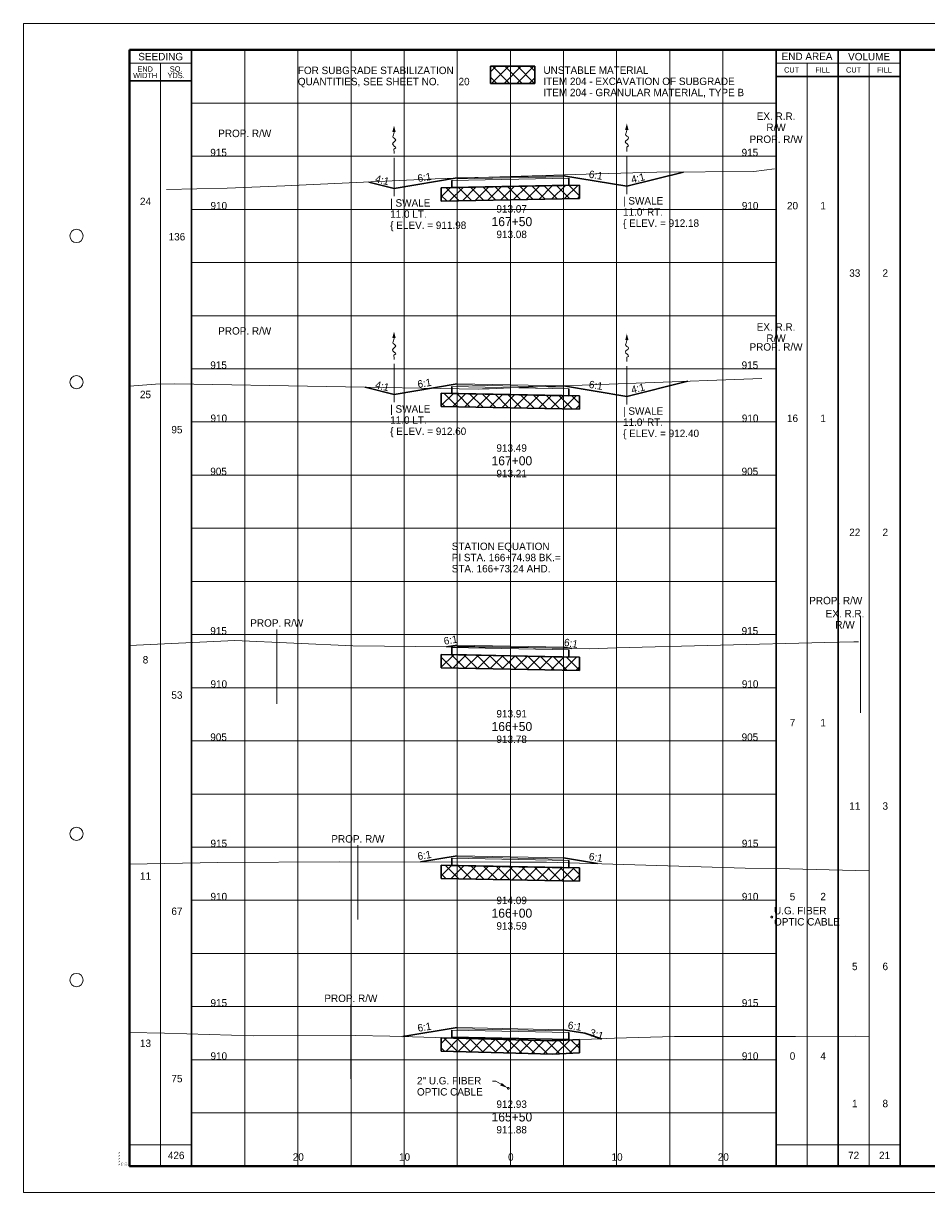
# Paper-space layout 'Layout1' of a CAD drawing. Header units: feet. Extents: x -1084 to 2301, y -843 to 1840.
# Tile 15 of 46: x -10 to 75, y 458 to 568. Entities that reach past the tile are written whole.
import ezdxf
from ezdxf.enums import TextEntityAlignment as Align

# ---------------------------------------------------------------- set-up
doc = ezdxf.new("R2010")
doc.units = ezdxf.units.FT
doc.header["$LTSCALE"] = 10
doc.header["$MEASUREMENT"] = 0
for name, pattern in [('cl5', [50, 1.25, -1.25, 45, -1.25, 1.25]), ('DGN Style 2', [42.257429, 25.354457, -16.902971]), ('DGN Style 3', [59.1604, 42.257429, -16.902971]), ('esmtrrex', [4.75, 0.8, -0.325, -0.325, 0.8, -0.3, 0.8, -0.3, 0.8, -0.3]), ('rowpr', [5.45, 1, -0.225, -0.225, 4])]:
    doc.linetypes.add(name, pattern=pattern)
for name, color, linetype, lineweight in [('DR_P_Flow_Arrow', 151, 'Continuous', 13), ('DR_P_Text', 7, 'Continuous', 13), ('GE_P_CL_5', 7, 'cl5', 13), ('PV_P_Text', 7, 'Continuous', 13), ('RW_P_Fee_RW', 193, 'rowpr', 40), ('RW_X_Esmt_RR', 6, 'esmtrrex', 30), ('SH_Border', 7, 'Continuous', 40), ('SH_Data', 7, 'Continuous', 0), ('SH_Major_Grid_Line', 254, 'Continuous', 13), ('SH_Text', 7, 'Continuous', 13), ('TX_P_1', 7, 'Continuous', 13), ('TX_P_5', 7, 'Continuous', 13), ('TX_P_Misc', 7, 'Continuous', 13), ('TX_X_5', 7, 'Continuous', 0), ('UT_X_Telecom', 30, 'Continuous', 0), ('UT_X_Telecom_Text', 7, 'Continuous', 0), ('XS_P_Finished_Grade', 3, 'Continuous', 30), ('XS_P_Pavt_Surface', 251, 'Continuous', 13), ('XS_P_Subgrade', 4, 'Continuous', 30), ('XS_P_Undercut', 230, 'Continuous', 30), ('XS_X_Ground_Line', 3, 'DGN Style 2', 13)]:
    doc.layers.add(name, color=color, linetype=linetype, lineweight=lineweight)
doc.layers.add('SH_Cut_Line', color=7, linetype='DGN Style 3', lineweight=0, plot=False)
doc.layers.add('XS_P_Pavt_Layers', color=251, linetype='Continuous', lineweight=0, transparency=0.5)
doc.styles.add('Slanted-Normal LS 0.50', font='font31.shx', dxfattribs={"height": 0.14})
doc.styles.add('Slanted-Sub Title', font='font31.shx', dxfattribs={"height": 0.17})
doc.styles.add('Style-CHAR_FAST_FONT', font='CHAR_FAST_FONT.shx')
doc.styles.add('Style-FONT1', font='FONT1.shx')
doc.styles.add('Style-font30', font='font30.shx')
doc.styles.add('Style-font31', font='font31.shx')
doc.styles.add('Style-font70', font='font70.shx')

# ---------------------------------------------------------------- blocks, each defined once
blk = doc.blocks.new('CROSS_SPLIT_1')
at = {"layer": 'SH_Border', "color": 7, "linetype": 'Continuous', "lineweight": 40, "flags": 128}
blk.add_lwpolyline([(2, 21.5), (33.5, 21.5), (33.5, 0.5), (2, 0.5), (2, 21.5)], close=True, dxfattribs=at)
at = {"layer": 'SH_Border', "color": 7, "linetype": 'Continuous', "lineweight": 0}
for centre in [(1, 18), (1, 15.25), (1, 6.75), (1, 4)]:
    blk.add_circle(centre, 0.125, dxfattribs=at)
at = {"layer": 'SH_Cut_Line', "color": 7, "linetype": 'DGN Style 3', "lineweight": 0, "flags": 128}
blk.add_lwpolyline([(0, 0), (34, 0), (34, 22), (0, 22), (0, 0)], close=True, dxfattribs=at)
at = {"layer": 'SH_Data', "color": 7, "linetype": 'Continuous', "lineweight": 30}
for p, q in [((3.167, 0.5), (3.167, 21.5)), ((14.166, 0.5), (14.166, 21.5)), ((15.333, 0.5), (15.333, 21.5)), ((16.5, 0.5), (16.5, 21.5)), ((3.167, 20.917), (2, 20.917)), ((14.166, 21), (16.5, 21))]:
    blk.add_line(p, q, dxfattribs=at)
at = {"layer": 'SH_Data', "color": 7, "linetype": 'Continuous', "lineweight": 0}
for p, q in [((3.167, 21.25), (2, 21.25)), ((14.166, 21.25), (16.5, 21.25))]:
    blk.add_line(p, q, dxfattribs=at)
at = {"layer": 'SH_Data', "color": 7, "linetype": 'Continuous', "lineweight": 13}
for p, q in [((2.583, 0.5), (2.583, 21.25)), ((14.75, 0.5), (14.75, 21.25)), ((15.917, 0.5), (15.917, 21.25)), ((2, 0.9), (3.167, 0.9)), ((14.166, 0.9), (16.5, 0.9))]:
    blk.add_line(p, q, dxfattribs=at)
at = {"layer": 'SH_Major_Grid_Line', "color": 254, "linetype": 'Continuous', "lineweight": 13}
for p, q in [((4.167, 0.5), (4.167, 21.5)), ((5.167, 0.5), (5.167, 21.5)), ((6.167, 0.5), (6.167, 21.5)), ((7.167, 0.5), (7.167, 21.5)), ((8.166, 0.5), (8.166, 21.5)), ((9.166, 0.5), (9.166, 21.5)), ((10.166, 0.5), (10.166, 21.5)), ((11.166, 0.5), (11.166, 21.5)), ((12.166, 0.5), (12.166, 21.5)), ((13.166, 0.5), (13.166, 21.5)), ((3.167, 20.5), (14.166, 20.5)), ((3.167, 19.5), (14.166, 19.5)), ((3.167, 18.5), (14.166, 18.5)), ((3.167, 17.5), (14.166, 17.5)), ((3.167, 16.5), (14.166, 16.5)), ((3.167, 15.5), (14.166, 15.5)), ((3.167, 14.5), (14.166, 14.5)), ((3.167, 13.5), (14.166, 13.5)), ((3.167, 12.5), (14.166, 12.5)), ((3.167, 11.5), (14.166, 11.5)), ((3.167, 10.5), (14.166, 10.5)), ((3.167, 9.5), (14.166, 9.5)), ((3.167, 8.5), (14.166, 8.5)), ((3.167, 7.5), (14.166, 7.5)), ((3.167, 6.5), (14.166, 6.5)), ((3.167, 5.5), (14.166, 5.5)), ((3.167, 4.5), (14.166, 4.5)), ((3.167, 3.5), (14.166, 3.5)), ((3.167, 2.5), (14.166, 2.5)), ((3.167, 1.5), (14.166, 1.5))]:
    blk.add_line(p, q, dxfattribs=at)
at = {"layer": 'SH_Border', "color": 7, "linetype": 'Continuous', "lineweight": 0, "style": 'Style-FONT1'}
blk.add_text('`````', height=0.125, rotation=90, dxfattribs=at).set_placement((1.925, 0.5))
at = {"layer": 'SH_Data', "color": 7, "linetype": 'Continuous', "lineweight": 13, "style": 'Style-font30'}
for s, p in [('SEEDING', (2.584, 21.375)), ('END AREA', (14.75, 21.379)), ('VOLUME', (15.917, 21.375))]:
    blk.add_text(s, height=0.14, dxfattribs=at).set_placement(p, align=Align.MIDDLE_CENTER)
at = {"layer": 'SH_Data', "color": 7, "linetype": 'Continuous', "lineweight": 0, "style": 'Style-font30'}
for s, p in [('CUT', (14.459, 21.125)), ('FILL', (15.042, 21.125)), ('CUT', (15.625, 21.125)), ('FILL', (16.208, 21.125))]:
    blk.add_text(s, height=0.1, dxfattribs=at).set_placement(p, align=Align.MIDDLE_CENTER)
at = {"layer": 'SH_Data', "color": 7, "linetype": 'Continuous', "lineweight": 0, "char_height": 0.14, "attachment_point": 5, "line_spacing_factor": 0.728571, "style": 'Style-font30'}
for s, insert in [('\\H0.714286x;END\\PWIDTH', (2.292, 21.08)), ('\\H0.714286x;SQ.\\PYDS.', (2.875, 21.08))]:
    blk.add_mtext(s, dxfattribs=dict(at, insert=insert))
at = {"layer": 'SH_Data', "lineweight": 13, "style": 'Style-font30'}
for p in [(32.92, 21.004), (33.42, 21.004)]:
    blk.add_attdef('Text', text='', height=0.14, rotation=90, dxfattribs=at).set_placement(p, align=Align.CENTER)
at = {"layer": 'SH_Data', "color": 7, "linetype": 'Continuous', "lineweight": 0, "style": 'Style-font70'}
for p in [(32.75, 13.25), (33.252, 13.25)]:
    blk.add_attdef('Text', text='', height=0.25, rotation=90, dxfattribs=at).set_placement(p, align=Align.MIDDLE_CENTER)
at = {"layer": 'TX_P_1', "color": 7, "style": 'Style-font70'}
for p in [(32.75, 3.75), (33.25, 3.75)]:
    blk.add_attdef('Text', text='', height=0.25, rotation=90, dxfattribs=at).set_placement(p, align=Align.MIDDLE_CENTER)
blk = doc.blocks.new('STAMP')
at = {"layer": 'TX_P_Misc', "linetype": 'Continuous', "lineweight": 13, "style": 'Style-CHAR_FAST_FONT'}
for s, p in [('$FILE$', (-0.77, 0)), ('$DATE$', (-0.57, 0)), ('$TIME$', (-0.37, 0)), ('$USER$', (-0.17, 0))]:
    blk.add_text(s, height=0.078, rotation=90, dxfattribs=at).set_placement(p, align=Align.TOP_LEFT)
blk = doc.blocks.new('XS POINT_66')
at = {"layer": 'RW_X_Esmt_RR', "linetype": 'DGN Style 3', "lineweight": 0}
blk.add_line((0, 3.5), (0, -3.5), dxfattribs=at)
blk = doc.blocks.new('GPKLBL_114')
at = {"layer": 'TX_P_5', "linetype": 'Continuous', "insert": (-0.51, 0.98), "char_height": 0.7, "attachment_point": 1, "rotation": 350.5377, "line_spacing_factor": 0.6, "style": 'Style-font31'}
blk.add_mtext('4:1', dxfattribs=at)
blk = doc.blocks.new('GPKLBL_115')
at = {"layer": 'TX_P_5', "linetype": 'Continuous', "extrusion": (0, 0, -1), "insert": (-0.46, 0.97), "char_height": 0.7, "attachment_point": 3, "text_direction": (-0.986394, 0.164399, 0), "line_spacing_factor": 0.6, "style": 'Style-font31'}
blk.add_mtext('6:1', dxfattribs=at)
blk = doc.blocks.new('DFL-P_32')
at = {"layer": 'DR_P_Flow_Arrow', "color": 151, "linetype": 'Continuous', "lineweight": 13}
blk.add_open_spline([(-0.08, 0), (-0.081, 0), (-0.082, 0), (-0.083, 0), (-0.094, 0), (-0.105, 0.005), (-0.116, 0.008), (-0.123, 0.01), (-0.131, 0.013), (-0.137, 0.015), (-0.152, 0.02), (-0.165, -0.02), (-0.179, -0.022), (-0.195, -0.023), (-0.212, 0.018), (-0.228, 0.02), (-0.245, 0.021), (-0.266, -0.028), (-0.284, -0.022), (-0.29, -0.02), (-0.287, 0.001), (-0.295, 0.001), (-0.313, 0), (-0.332, 0), (-0.35, 0)], degree=3, knots=[0, 0, 0, 0, 0.009646, 0.009646, 0.009646, 0.112481, 0.112481, 0.112481, 0.179673, 0.179673, 0.179673, 0.350625, 0.350625, 0.350625, 0.544565, 0.544565, 0.544565, 0.756426, 0.756426, 0.756426, 0.832712, 0.832712, 0.832712, 1, 1, 1, 1], dxfattribs=at)
at = {"layer": 'DR_P_Flow_Arrow', "color": 151, "linetype": 'Continuous', "lineweight": 0, "extrusion": (0, 0, -1)}
blk.add_solid([(0.08, 0.022), (0, 0), (0.08, -0.021)], dxfattribs=at)
blk = doc.blocks.new('GPKLBL_116')
at = {"layer": 'TX_P_5', "linetype": 'Continuous', "insert": (-0.51, 0.98), "char_height": 0.7, "attachment_point": 1, "rotation": 350.5377, "line_spacing_factor": 0.6, "style": 'Style-font31'}
blk.add_mtext('6:1', dxfattribs=at)
blk = doc.blocks.new('GPKLBL_117')
at = {"layer": 'TX_P_5', "linetype": 'Continuous', "extrusion": (0, 0, -1), "insert": (-0.45, 0.97), "char_height": 0.7, "attachment_point": 3, "text_direction": (-0.986394, 0.164399, 0), "line_spacing_factor": 0.6, "style": 'Style-font31'}
blk.add_mtext('4:1', dxfattribs=at)
blk = doc.blocks.new('DFL-P_33')
at = {"layer": 'DR_P_Flow_Arrow', "color": 151, "linetype": 'Continuous', "lineweight": 13}
blk.add_open_spline([(-0.08, 0), (-0.081, 0), (-0.082, 0), (-0.083, 0), (-0.094, 0), (-0.105, 0.005), (-0.116, 0.008), (-0.123, 0.01), (-0.131, 0.013), (-0.137, 0.015), (-0.152, 0.02), (-0.165, -0.02), (-0.179, -0.022), (-0.195, -0.023), (-0.212, 0.018), (-0.228, 0.019), (-0.245, 0.021), (-0.266, -0.028), (-0.284, -0.022), (-0.29, -0.02), (-0.287, 0.001), (-0.295, 0.001), (-0.313, 0), (-0.332, 0), (-0.35, 0)], degree=3, knots=[0, 0, 0, 0, 0.009646, 0.009646, 0.009646, 0.112481, 0.112481, 0.112481, 0.179673, 0.179673, 0.179673, 0.350625, 0.350625, 0.350625, 0.544565, 0.544565, 0.544565, 0.756426, 0.756426, 0.756426, 0.832712, 0.832712, 0.832712, 1, 1, 1, 1], dxfattribs=at)
at = {"layer": 'DR_P_Flow_Arrow', "color": 151, "linetype": 'Continuous', "lineweight": 0, "extrusion": (0, 0, -1)}
blk.add_solid([(0.08, 0.021), (0, 0), (0.08, -0.021)], dxfattribs=at)
blk = doc.blocks.new('XS POINT_67')
at = {"layer": 'RW_P_Fee_RW', "linetype": 'Continuous', "lineweight": 13}
blk.add_line((0, 3.5), (0, -3.5), dxfattribs=at)
blk = doc.blocks.new('XS POINT_68')
at = {"layer": 'RW_P_Fee_RW', "linetype": 'Continuous', "lineweight": 13}
blk.add_line((0, 3.5), (0, -3.5), dxfattribs=at)
blk = doc.blocks.new('XS POINT_69')
at = {"layer": 'RW_X_Esmt_RR', "linetype": 'DGN Style 3', "lineweight": 0}
blk.add_line((0, 3.5), (0, -3.5), dxfattribs=at)
blk = doc.blocks.new('GPKLBL_118')
at = {"layer": 'TX_P_5', "linetype": 'Continuous', "insert": (-0.51, 0.98), "char_height": 0.7, "attachment_point": 1, "rotation": 350.5377, "line_spacing_factor": 0.6, "style": 'Style-font31'}
blk.add_mtext('4:1', dxfattribs=at)
blk = doc.blocks.new('DFL-P_34')
at = {"layer": 'DR_P_Flow_Arrow', "color": 151, "linetype": 'Continuous', "lineweight": 13}
blk.add_open_spline([(-0.08, 0), (-0.081, 0), (-0.082, 0), (-0.083, 0), (-0.094, 0), (-0.105, 0.005), (-0.116, 0.008), (-0.123, 0.01), (-0.131, 0.013), (-0.137, 0.015), (-0.152, 0.02), (-0.165, -0.02), (-0.179, -0.022), (-0.195, -0.023), (-0.212, 0.018), (-0.228, 0.019), (-0.245, 0.021), (-0.266, -0.028), (-0.284, -0.022), (-0.29, -0.02), (-0.287, 0.001), (-0.295, 0.001), (-0.313, 0), (-0.332, 0), (-0.35, 0)], degree=3, knots=[0, 0, 0, 0, 0.009646, 0.009646, 0.009646, 0.112481, 0.112481, 0.112481, 0.179673, 0.179673, 0.179673, 0.350625, 0.350625, 0.350625, 0.544565, 0.544565, 0.544565, 0.756426, 0.756426, 0.756426, 0.832712, 0.832712, 0.832712, 1, 1, 1, 1], dxfattribs=at)
at = {"layer": 'DR_P_Flow_Arrow', "color": 151, "linetype": 'Continuous', "lineweight": 0, "extrusion": (0, 0, -1)}
blk.add_solid([(0.08, 0.022), (0, 0), (0.08, -0.021)], dxfattribs=at)
blk = doc.blocks.new('GPKLBL_119')
at = {"layer": 'TX_P_5', "linetype": 'Continuous', "extrusion": (0, 0, -1), "insert": (-0.46, 0.97), "char_height": 0.7, "attachment_point": 3, "text_direction": (-0.986394, 0.164399, 0), "line_spacing_factor": 0.6, "style": 'Style-font31'}
blk.add_mtext('6:1', dxfattribs=at)
blk = doc.blocks.new('GPKLBL_120')
at = {"layer": 'TX_P_5', "linetype": 'Continuous', "insert": (-0.51, 0.98), "char_height": 0.7, "attachment_point": 1, "rotation": 350.5377, "line_spacing_factor": 0.6, "style": 'Style-font31'}
blk.add_mtext('6:1', dxfattribs=at)
blk = doc.blocks.new('GPKLBL_121')
at = {"layer": 'TX_P_5', "linetype": 'Continuous', "extrusion": (0, 0, -1), "insert": (-0.45, 0.97), "char_height": 0.7, "attachment_point": 3, "text_direction": (-0.986394, 0.164399, 0), "line_spacing_factor": 0.6, "style": 'Style-font31'}
blk.add_mtext('4:1', dxfattribs=at)
blk = doc.blocks.new('DFL-P_35')
at = {"layer": 'DR_P_Flow_Arrow', "color": 151, "linetype": 'Continuous', "lineweight": 13}
blk.add_open_spline([(-0.08, 0), (-0.081, 0), (-0.082, 0), (-0.083, 0), (-0.094, 0), (-0.105, 0.005), (-0.116, 0.008), (-0.123, 0.01), (-0.131, 0.013), (-0.137, 0.015), (-0.152, 0.02), (-0.165, -0.02), (-0.179, -0.022), (-0.195, -0.023), (-0.212, 0.018), (-0.228, 0.02), (-0.245, 0.021), (-0.266, -0.028), (-0.284, -0.022), (-0.29, -0.02), (-0.287, 0.001), (-0.295, 0.001), (-0.313, 0), (-0.332, 0), (-0.35, 0)], degree=3, knots=[0, 0, 0, 0, 0.009646, 0.009646, 0.009646, 0.112481, 0.112481, 0.112481, 0.179673, 0.179673, 0.179673, 0.350625, 0.350625, 0.350625, 0.544565, 0.544565, 0.544565, 0.756426, 0.756426, 0.756426, 0.832712, 0.832712, 0.832712, 1, 1, 1, 1], dxfattribs=at)
at = {"layer": 'DR_P_Flow_Arrow', "color": 151, "linetype": 'Continuous', "lineweight": 0, "extrusion": (0, 0, -1)}
blk.add_solid([(0.08, 0.022), (0, 0), (0.08, -0.021)], dxfattribs=at)
blk = doc.blocks.new('XS POINT_70')
at = {"layer": 'RW_P_Fee_RW', "linetype": 'Continuous', "lineweight": 13}
blk.add_line((0, 3.5), (0, -3.5), dxfattribs=at)
blk = doc.blocks.new('XS POINT_71')
at = {"layer": 'RW_P_Fee_RW', "linetype": 'Continuous', "lineweight": 13}
blk.add_line((0, 3.5), (0, -3.5), dxfattribs=at)
blk = doc.blocks.new('XS POINT_372')
at = {"layer": 'RW_P_Fee_RW', "linetype": 'Continuous', "lineweight": 13}
blk.add_line((0, 3.5), (0, -3.5), dxfattribs=at)
blk = doc.blocks.new('GPKLBL_486')
at = {"layer": 'TX_P_5', "linetype": 'Continuous', "extrusion": (0, 0, -1), "insert": (-0.46, 0.97), "char_height": 0.7, "attachment_point": 3, "text_direction": (-0.986394, 0.164399, 0), "line_spacing_factor": 0.6, "style": 'Style-font31'}
blk.add_mtext('6:1', dxfattribs=at)
blk = doc.blocks.new('GPKLBL_487')
at = {"layer": 'TX_P_5', "linetype": 'Continuous', "insert": (-0.51, 0.98), "char_height": 0.7, "attachment_point": 1, "rotation": 350.5377, "line_spacing_factor": 0.6, "style": 'Style-font31'}
blk.add_mtext('6:1', dxfattribs=at)
blk = doc.blocks.new('GPKLBL_488')
at = {"layer": 'TX_P_5', "insert": (-1.21, 1.34), "char_height": 0.7, "attachment_point": 7, "rotation": 341.5651, "style": 'Style-font31'}
blk.add_mtext('3:1', dxfattribs=at)
blk = doc.blocks.new('XS POINT_373')
at = {"layer": 'RW_P_Fee_RW', "linetype": 'Continuous', "lineweight": 13}
blk.add_line((0, 3.5), (0, -3.5), dxfattribs=at)
blk = doc.blocks.new('GPKLBL_489')
at = {"layer": 'TX_P_5', "linetype": 'Continuous', "extrusion": (0, 0, -1), "insert": (-0.46, 0.97), "char_height": 0.7, "attachment_point": 3, "text_direction": (-0.986394, 0.164399, 0), "line_spacing_factor": 0.6, "style": 'Style-font31'}
blk.add_mtext('6:1', dxfattribs=at)
blk = doc.blocks.new('GPKLBL_490')
at = {"layer": 'TX_P_5', "linetype": 'Continuous', "insert": (-0.51, 0.98), "char_height": 0.7, "attachment_point": 1, "rotation": 350.5377, "line_spacing_factor": 0.6, "style": 'Style-font31'}
blk.add_mtext('6:1', dxfattribs=at)
blk = doc.blocks.new('XS POINT_374')
at = {"layer": 'RW_P_Fee_RW', "linetype": 'Continuous', "lineweight": 13}
blk.add_line((0, 3.5), (0, -3.5), dxfattribs=at)
blk = doc.blocks.new('XS POINT_375')
at = {"layer": 'RW_P_Fee_RW', "linetype": 'Continuous', "lineweight": 13}
blk.add_line((0, 3.5), (0, -3.5), dxfattribs=at)
blk = doc.blocks.new('GPKLBL_491')
at = {"layer": 'TX_P_5', "linetype": 'Continuous', "extrusion": (0, 0, -1), "insert": (-0.46, 0.97), "char_height": 0.7, "attachment_point": 3, "text_direction": (-0.986394, 0.164399, 0), "line_spacing_factor": 0.6, "style": 'Style-font31'}
blk.add_mtext('6:1', dxfattribs=at)
blk = doc.blocks.new('GPKLBL_492')
at = {"layer": 'TX_P_5', "linetype": 'Continuous', "insert": (-0.51, 0.98), "char_height": 0.7, "attachment_point": 1, "rotation": 350.5377, "line_spacing_factor": 0.6, "style": 'Style-font31'}
blk.add_mtext('6:1', dxfattribs=at)
blk = doc.blocks.new('XS POINT_376')
at = {"layer": 'RW_X_Esmt_RR', "linetype": 'DGN Style 3', "lineweight": 0}
blk.add_line((0, 3.5), (0, -3.5), dxfattribs=at)

psp = doc.layouts.get("Layout1")

# ---------------------------------------------------------------- hatches: boundary and pattern name
at = {"layer": 'XS_P_Undercut', "lineweight": 0}
h = psp.add_hatch(dxfattribs=at)
h.set_pattern_fill('CROSSHATCH', color=256, style=0, pattern_type=2)
h.set_pattern_definition([(45, (37.2627, 557.9752), (-0.58926, 0.58926), []), (315, (37.2627, 557.9752), (0.58926, 0.58926), [])])
h.paths.add_polyline_path([(33.97, 561.85), (38.12, 561.85), (38.12, 563.46), (33.97, 563.46)])
h = psp.add_hatch(dxfattribs=at)
h.set_pattern_fill('CROSSHATCH', color=256, style=0, pattern_type=2)
h.set_pattern_definition([(45, (39.4036, 551.84), (-0.589255, 0.589255), []), (315, (39.4036, 551.84), (0.589255, 0.589255), [])])
h.paths.add_polyline_path([(29.33, 552.03), (29.33, 550.78), (42.33, 551.04), (42.33, 552.29), (41.33, 552.27), (30.33, 552.05)])
h = psp.add_hatch(dxfattribs=at)
h.set_pattern_fill('CROSSHATCH', color=256, style=0, pattern_type=2)
h.set_pattern_definition([(45, (41.2245, 531.66055), (-0.589255, 0.589255), []), (315, (41.2245, 531.66055), (0.589255, 0.589255), [])])
h.paths.add_polyline_path([(29.33, 532.71), (29.33, 531.46), (42.33, 531.2), (42.33, 532.45), (41.33, 532.47), (30.33, 532.69)])
h = psp.add_hatch(dxfattribs=at)
h.set_pattern_fill('CROSSHATCH', color=256, style=0, pattern_type=2)
h.set_pattern_definition([(45, (40.9895, 506.8075), (-0.589255, 0.589255), []), (315, (40.9895, 506.8075), (0.589255, 0.589255), [])])
h.paths.add_polyline_path([(29.33, 508.13), (29.33, 506.88), (42.33, 506.62), (42.33, 507.87), (41.33, 507.89), (30.33, 508.11)])
h = psp.add_hatch(dxfattribs=at)
h.set_pattern_fill('CROSSHATCH', color=256, style=0, pattern_type=2)
h.set_pattern_definition([(45, (41.1951, 487.39794), (-0.589255, 0.589255), []), (315, (41.1951, 487.39794), (0.589255, 0.589255), [])])
h.paths.add_polyline_path([(29.33, 488.3), (29.33, 487.05), (42.33, 486.79), (42.33, 488.04), (41.33, 488.06), (30.33, 488.28)])
h = psp.add_hatch(dxfattribs=at)
h.set_pattern_fill('CROSSHATCH', color=256, style=0, pattern_type=2)
h.set_pattern_definition([(45, (35.0125, 471.3267), (-0.58926, 0.58926), []), (315, (35.0125, 471.3267), (0.58926, 0.58926), [])])
h.paths.add_polyline_path([(42.33, 470.64), (42.33, 471.89), (39.82, 471.78), (35.17, 471.9), (29.33, 472.07), (29.33, 470.82), (35.17, 470.65), (39.82, 470.53)])

# ---------------------------------------------------------------- linework, layer by layer
at = {"layer": 'GE_P_CL_5'}
for p, q in [((24.88, 554.84), (24.88, 551.24)), ((46.79, 555.04), (46.79, 551.44)), ((24.88, 535.46), (24.88, 531.86)), ((46.79, 535.26), (46.79, 531.66))]:
    psp.add_line(p, q, dxfattribs=at)
at = {"layer": 'UT_X_Telecom', "linetype": 'DGN Style 3'}
for centre in [(60.43, 483.42), (35.63, 467.32)]:
    psp.add_circle(centre, 0.0833, dxfattribs=at)
at = {"layer": 'UT_X_Telecom_Text', "color": 97, "linetype": 'Continuous', "lineweight": 0}
for p in [(34.15, 467.98), (35.56, 467.36)]:
    psp.add_line(p, (34.45, 467.98), dxfattribs=at)
at = {"layer": 'UT_X_Telecom_Text', "color": 4, "linetype": 'Continuous', "lineweight": 0}
psp.add_solid([(35.02, 467.82), (35.56, 467.36), (34.88, 467.58)], dxfattribs=at)
at = {"layer": 'XS_P_Finished_Grade'}
for p, q in [((46.79, 552.18), (52.11, 553.51)), ((24.88, 551.98), (22.5, 552.57)), ((24.88, 551.98), (30.83, 552.97)), ((46.79, 552.18), (40.83, 553.17)), ((24.88, 532.6), (30.83, 533.59)), ((46.79, 532.4), (52.53, 533.84)), ((24.88, 532.6), (22.15, 533.28)), ((46.79, 532.4), (40.83, 533.39)), ((29.82, 508.85), (30.83, 509.01)), ((41.61, 508.68), (40.83, 508.81)), ((27.37, 488.61), (30.83, 489.19)), ((44.03, 488.45), (40.83, 488.99)), ((25.72, 472.18), (30.83, 473.03)), ((42.83, 472.49), (40.83, 472.83)), ((44.39, 471.98), (42.83, 472.49))]:
    psp.add_line(p, q, dxfattribs=at)
at = {"layer": 'XS_P_Pavt_Layers', "color": 2, "lineweight": 13}
for p, q in [((30.33, 552.71), (41.33, 552.93)), ((30.83, 552.87), (40.83, 553.07)), ((41.33, 533.13), (30.33, 533.35)), ((40.83, 533.29), (30.83, 533.49)), ((41.33, 508.55), (30.33, 508.77)), ((40.83, 508.71), (30.83, 508.91)), ((41.33, 488.73), (30.33, 488.95)), ((40.83, 488.88), (30.83, 489.08)), ((41.33, 472.57), (30.33, 472.79)), ((40.83, 472.72), (30.83, 472.92))]:
    psp.add_line(p, q, dxfattribs=at)
at = {"layer": 'XS_P_Pavt_Surface', "color": 193}
for p, q in [((30.83, 552.97), (40.83, 553.17)), ((30.83, 552.97), (30.83, 552.72)), ((40.83, 553.17), (40.83, 552.92)), ((30.83, 533.59), (30.83, 533.34)), ((40.83, 533.39), (30.83, 533.59)), ((40.83, 533.39), (40.83, 533.14)), ((30.83, 509.01), (30.83, 508.76)), ((40.83, 508.81), (30.83, 509.01)), ((40.83, 508.81), (40.83, 508.56)), ((30.83, 489.19), (30.83, 488.94)), ((40.83, 488.99), (30.83, 489.19)), ((40.83, 488.99), (40.83, 488.74)), ((30.83, 473.03), (30.83, 472.78)), ((40.83, 472.83), (30.83, 473.03)), ((40.83, 472.83), (40.83, 472.58))]:
    psp.add_line(p, q, dxfattribs=at)
at = {"layer": 'XS_P_Subgrade'}
for p, q in [((30.33, 552.71), (30.33, 552.05)), ((30.33, 552.05), (41.33, 552.27)), ((41.33, 552.93), (41.33, 552.27)), ((30.33, 533.35), (30.33, 532.69)), ((41.33, 532.47), (30.33, 532.69)), ((41.33, 533.13), (41.33, 532.47)), ((30.33, 508.77), (30.33, 508.11)), ((41.33, 508.55), (41.33, 507.89)), ((41.33, 507.89), (30.33, 508.11)), ((30.33, 488.95), (30.33, 488.28)), ((41.33, 488.73), (41.33, 488.06)), ((41.33, 488.06), (30.33, 488.28)), ((30.33, 472.79), (30.33, 472.12)), ((41.33, 471.9), (30.33, 472.12)), ((41.33, 472.57), (41.33, 471.9))]:
    psp.add_line(p, q, dxfattribs=at)
at = {"layer": 'XS_P_Undercut'}
for p, q in [((29.33, 552.03), (42.33, 552.29)), ((42.33, 552.29), (42.33, 551.04)), ((29.33, 552.03), (29.33, 550.78)), ((29.33, 550.78), (42.33, 551.04)), ((29.33, 532.71), (29.33, 531.46)), ((42.33, 532.45), (29.33, 532.71)), ((42.33, 532.45), (42.33, 531.2)), ((42.33, 531.2), (29.33, 531.46)), ((29.33, 508.13), (29.33, 506.88)), ((42.33, 507.87), (29.33, 508.13)), ((42.33, 507.87), (42.33, 506.62)), ((42.33, 506.62), (29.33, 506.88)), ((29.33, 488.3), (29.33, 487.05)), ((42.33, 488.04), (29.33, 488.3)), ((42.33, 488.04), (42.33, 486.79)), ((42.33, 486.79), (29.33, 487.05)), ((29.33, 472.07), (29.33, 470.82)), ((42.33, 471.89), (42.33, 470.64))]:
    psp.add_line(p, q, dxfattribs=at)
at = {"layer": 'XS_P_Undercut', "flags": 128}
psp.add_lwpolyline([(33.97, 563.46), (38.12, 563.46), (38.12, 561.85), (33.97, 561.85), (33.97, 563.46)], close=True, dxfattribs=at)
at = {"layer": 'XS_P_Undercut', "lineweight": 0, "flags": 128}
for points in [[(33.97, 561.85), (38.12, 561.85), (38.12, 563.46), (33.97, 563.46), (33.97, 561.85)], [(29.33, 552.03), (29.33, 550.78), (42.33, 551.04), (42.33, 552.29), (41.33, 552.27), (30.33, 552.05), (29.33, 552.03)], [(29.33, 532.71), (29.33, 531.46), (42.33, 531.2), (42.33, 532.45), (41.33, 532.47), (30.33, 532.69), (29.33, 532.71)], [(29.33, 508.13), (29.33, 506.88), (42.33, 506.62), (42.33, 507.87), (41.33, 507.89), (30.33, 508.11), (29.33, 508.13)], [(29.33, 488.3), (29.33, 487.05), (42.33, 486.79), (42.33, 488.04), (41.33, 488.06), (30.33, 488.28), (29.33, 488.3)], [(42.33, 470.64), (42.33, 471.89), (39.82, 471.78), (35.17, 471.9), (29.33, 472.07), (29.33, 470.82), (35.17, 470.65), (39.82, 470.53), (42.33, 470.64)]]:
    psp.add_lwpolyline(points, close=True, dxfattribs=at)
at = {"layer": 'XS_P_Undercut', "lineweight": 30, "flags": 128}
for points in [[(29.33, 472.07), (35.17, 471.9), (39.82, 471.78), (42.33, 471.89)], [(29.33, 470.82), (35.17, 470.65), (39.82, 470.53), (42.33, 470.64)]]:
    psp.add_lwpolyline(points, dxfattribs=at)
at = {"layer": 'XS_X_Ground_Line', "flags": 128}
for points in [[(3.47, 551.88), (9.18, 551.99), (14.59, 552.22), (28.75, 552.86), (35.83, 553.08), (43.98, 553.34), (49.62, 553.49), (58.74, 553.57), (60.7, 553.82)], [(0, 533.38), (2.44, 533.55), (4.26, 533.59), (32.81, 533.1), (33.21, 533.12), (33.84, 533.13), (35.83, 533.21), (59.5, 534.1)], [(0, 508.97), (9.91, 509.43), (21, 508.94), (35.83, 508.78), (38, 508.75), (43.3, 508.65), (45.77, 508.75), (65.41, 509.26), (68.15, 509.32), (68.59, 509.32)], [(0, 488.41), (8.29, 488.56), (19.75, 488.62), (35.83, 488.59), (36.54, 488.59), (39.23, 488.6), (57.93, 488.03), (60.85, 487.99), (69.58, 487.78)], [(0, 472.57), (3.29, 472.51), (11.68, 472.26), (21.24, 472.29), (24.48, 472.21), (35.17, 471.9), (35.83, 471.88), (39.82, 471.78), (45.63, 472.03), (51.27, 472.18), (62.67, 472.2), (68.32, 472.22), (69.58, 472.16)]]:
    psp.add_lwpolyline(points, dxfattribs=at)

# ---------------------------------------------------------------- block references
at = {"layer": 'DR_P_Flow_Arrow', "color": 151, "linetype": 'Continuous', "lineweight": 0, "xscale": 7.5, "yscale": 7.5, "zscale": 7.5, "rotation": 89.99999999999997}
for name, p in [('DFL-P_34', (24.88, 557.88)), ('DFL-P_35', (46.79, 558.08)), ('DFL-P_32', (24.88, 538.5)), ('DFL-P_33', (46.79, 538.3))]:
    psp.add_blockref(name, p, dxfattribs=at)
at = {"layer": 'RW_P_Fee_RW', "linetype": 'Continuous', "lineweight": 13}
for name, p in [('XS POINT_70', (10.83, 553.06)), ('XS POINT_71', (60.83, 552.51)), ('XS POINT_67', (10.83, 534.48)), ('XS POINT_68', (60.83, 532.97)), ('XS POINT_375', (68.77, 508.25)), ('XS POINT_374', (13.85, 506.99)), ('XS POINT_373', (21.48, 486.69)), ('XS POINT_372', (20.82, 471.69))]:
    psp.add_blockref(name, p, dxfattribs=at)
at = {"layer": 'RW_X_Esmt_RR', "linetype": 'DGN Style 3', "lineweight": 0}
for name, p in [('XS POINT_69', (60.83, 553.8)), ('XS POINT_66', (60.83, 533.96)), ('XS POINT_376', (68.77, 506.13))]:
    psp.add_blockref(name, p, dxfattribs=at)
at = {"layer": 'SH_Cut_Line', "color": 7, "linetype": 'DGN Style 3', "lineweight": 0, "xscale": 5, "yscale": 5, "zscale": 5}
psp.add_blockref('CROSS_SPLIT_1', (-10, 457.5), dxfattribs=at)
at = {"layer": 'TX_P_5', "linetype": 'Continuous', "extrusion": (0, 0, -1)}
for name, p in [('GPKLBL_119', (-27.86, 552.5)), ('GPKLBL_115', (-27.86, 533.13)), ('GPKLBL_491', (-30.33, 508.97)), ('GPKLBL_489', (-27.86, 488.72)), ('GPKLBL_486', (-27.86, 472.56))]:
    psp.add_blockref(name, p, dxfattribs=at)
at = {"layer": 'TX_P_5', "linetype": 'Continuous'}
for name, p in [('GPKLBL_120', (43.8, 552.7)), ('GPKLBL_116', (43.8, 532.93)), ('GPKLBL_492', (41.46, 508.66)), ('GPKLBL_490', (43.8, 488.52)), ('GPKLBL_487', (41.82, 472.64))]:
    psp.add_blockref(name, p, dxfattribs=at)
at = {"layer": 'TX_P_5', "linetype": 'Continuous', "extrusion": (0, 0, -1), "rotation": 355.4260787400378}
for name, p in [('GPKLBL_121', (-48.01, 552.44)), ('GPKLBL_117', (-48.01, 532.66))]:
    psp.add_blockref(name, p, dxfattribs=at)
at = {"layer": 'TX_P_5', "linetype": 'Continuous', "rotation": 355.4260787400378}
for name, p in [('GPKLBL_118', (23.66, 552.24)), ('GPKLBL_114', (23.66, 532.86))]:
    psp.add_blockref(name, p, dxfattribs=at)
at = {"layer": 'TX_P_5'}
psp.add_blockref('GPKLBL_488', (44.42, 470.92), dxfattribs=at)
at = {"layer": 'TX_P_Misc', "linetype": 'Continuous', "lineweight": 13}
psp.add_blockref('STAMP', (0, 460), dxfattribs=at)

# ---------------------------------------------------------------- texts
at = {"layer": 'DR_P_Text', "char_height": 0.7, "attachment_point": 1, "line_spacing_factor": 0.9}
for s, insert, style in [('FOR SUBGRADE STABILIZATION\\PQUANTITIES, SEE SHEET NO.', (15.83, 563.43), 'Slanted-Sub Title'), ('UNSTABLE MATERIAL\\PITEM 204 - EXCAVATION OF SUBGRADE\\PITEM 204 - GRANULAR MATERIAL, TYPE B', (38.94, 563.45), 'Slanted-Sub Title'), ('20\\P', (30.95, 562.38), 'Style-font31')]:
    psp.add_mtext(s, dxfattribs=dict(at, insert=insert, style=style))
at = {"layer": 'PV_P_Text', "style": 'Slanted-Normal LS 0.50'}
for s, p in [('913.07', (35.95, 549.7)), ('913.49', (35.95, 527.2)), ('913.91', (35.95, 502.2)), ('914.09', (35.95, 484.64)), ('912.93', (35.95, 465.47))]:
    psp.add_text(s, height=0.7, dxfattribs=at).set_placement(p, align=Align.CENTER)
at = {"layer": 'RW_P_Fee_RW', "linetype": 'Continuous', "lineweight": 13, "char_height": 0.7, "attachment_point": 2, "line_spacing_factor": 0.9, "style": 'Style-font31'}
for insert in [(10.83, 557.5), (60.83, 556.95), (10.83, 538.92), (60.83, 537.41), (66.45, 513.55), (13.85, 511.44), (21.48, 491.13), (20.82, 476.13)]:
    psp.add_mtext('PROP. R/W', dxfattribs=dict(at, insert=insert))
at = {"layer": 'RW_X_Esmt_RR', "linetype": 'Continuous', "lineweight": 0, "char_height": 0.7, "attachment_point": 8, "line_spacing_factor": 0.9, "style": 'Style-font31'}
for insert in [(60.83, 557.36), (60.83, 537.53), (67.32, 510.56)]:
    psp.add_mtext('EX. R.R.\\PR/W', dxfattribs=dict(at, insert=insert))
at = {"layer": 'SH_Text', "style": 'Style-font31'}
for s, p in [('915', (8.37, 555)), ('915', (58.37, 555)), ('24', (1.49, 550.4)), ('910', (8.39, 550)), ('910', (58.39, 550)), ('20', (62.38, 550)), ('1', (65.26, 550)), ('136', (4.45, 547.08)), ('33', (68.24, 543.66)), ('2', (71.11, 543.66)), ('915', (8.37, 535)), ('915', (58.37, 535)), ('25', (1.49, 532.24)), ('910', (8.39, 530)), ('910', (58.39, 530)), ('16', (62.38, 530)), ('1', (65.26, 530)), ('95', (4.45, 528.93)), ('905', (8.37, 525)), ('905', (58.37, 525)), ('22', (68.24, 519.27)), ('2', (71.11, 519.27)), ('915', (8.37, 510)), ('915', (58.37, 510)), ('8', (1.49, 507.28)), ('910', (8.39, 505)), ('910', (58.39, 505)), ('53', (4.45, 503.96)), ('7', (62.38, 501.36)), ('1', (65.26, 501.36)), ('905', (8.37, 500)), ('905', (58.37, 500)), ('11', (68.24, 493.52)), ('3', (71.11, 493.52)), ('915', (8.39, 490)), ('915', (58.39, 490)), ('11', (1.49, 486.93)), ('910', (8.39, 485)), ('910', (58.39, 485)), ('5', (62.38, 485)), ('2', (65.26, 485)), ('67', (4.45, 483.62)), ('5', (68.24, 478.43)), ('6', (71.11, 478.43)), ('915', (8.39, 475)), ('915', (58.39, 475)), ('13', (1.49, 471.2)), ('910', (8.39, 470)), ('910', (58.39, 470)), ('0', (62.38, 470)), ('4', (65.26, 470)), ('75', (4.45, 467.88)), ('1', (68.24, 465.53)), ('8', (71.11, 465.53)), ('20', (15.87, 460.5)), ('10', (25.87, 460.5)), ('0', (35.87, 460.5)), ('0', (35.87, 460.5)), ('10', (45.87, 460.5)), ('20', (55.87, 460.5))]:
    psp.add_text(s, height=0.7, dxfattribs=at).set_placement(p, align=Align.CENTER)
for s, p in [('426', (4.38, 461)), ('72', (68.13, 461)), ('21', (71.04, 461))]:
    psp.add_text(s, height=0.7, dxfattribs=at).set_placement(p, align=Align.MIDDLE_CENTER)
at = {"layer": 'SH_Text', "insert": (30.31, 518.65), "char_height": 0.7, "attachment_point": 1, "line_spacing_factor": 0.9, "style": 'Slanted-Sub Title'}
psp.add_mtext('STATION EQUATION\\PPI STA. 166+74.98 BK.=\\PSTA. 166+73.24 AHD.', dxfattribs=at)
at = {"layer": 'TX_P_5', "style": 'Slanted-Sub Title'}
for s, p in [('167+50', (35.97, 548.85)), ('167+00', (35.97, 526.35)), ('166+50', (35.97, 501.35)), ('166+00', (35.97, 483.79)), ('165+50', (35.97, 464.62))]:
    psp.add_text(s, height=0.85, dxfattribs=at).set_placement(p, align=Align.MIDDLE_CENTER)
at = {"layer": 'TX_P_5', "char_height": 0.7, "attachment_point": 1, "line_spacing_factor": 0.9, "style": 'Slanted-Normal LS 0.50'}
for s, insert in [("| SWALE\\P11.0' RT.\\P\\{ ELEV. = 912.18", (46.43, 551.16)), ('| SWALE\\P11.0 LT.\\P\\{ ELEV. = 911.98', (24.52, 550.96)), ('| SWALE\\P11.0 LT.\\P\\{ ELEV. = 912.60', (24.52, 531.58)), ("| SWALE\\P11.0' RT.\\P\\{ ELEV. = 912.40", (46.43, 531.38))]:
    psp.add_mtext(s, dxfattribs=dict(at, insert=insert))
at = {"layer": 'TX_X_5', "linetype": 'Continuous', "style": 'Style-font31'}
for s, p in [('913.08', (35.95, 548)), ('913.21', (35.95, 525.5)), ('913.78', (35.95, 500.5)), ('913.59', (35.95, 482.94)), ('911.88', (35.95, 463.77))]:
    psp.add_text(s, height=0.7, dxfattribs=at).set_placement(p, align=Align.TOP_CENTER)
at = {"layer": 'UT_X_Telecom_Text', "char_height": 0.7, "attachment_point": 1, "line_spacing_factor": 0.9, "style": 'Slanted-Normal LS 0.50'}
for s, insert in [('U.G. FIBER\\POPTIC CABLE', (60.64, 484.38)), ('2" U.G. FIBER\\POPTIC CABLE', (27.04, 468.38))]:
    psp.add_mtext(s, dxfattribs=dict(at, insert=insert))

doc.saveas('drawing.dxf')
